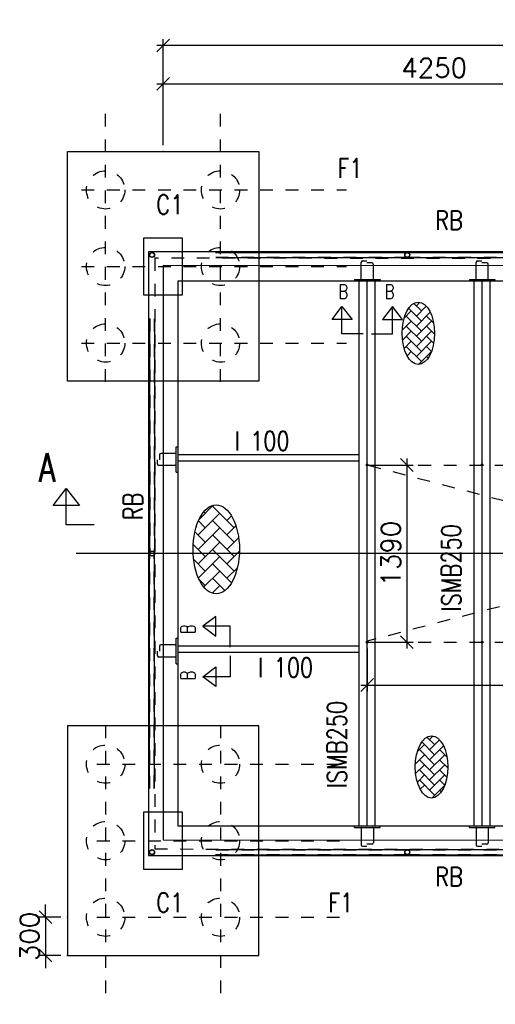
# Model space of a CAD drawing. Header units: inches. Extents: x 727810 to 1461440, y 2714588 to 5435005.
# Tile 48 of 233: x 728344.68 to 728348.4, y 2716078.11 to 2716085.82. Entities that reach past the tile are written whole.
import ezdxf

# ---------------------------------------------------------------- set-up
doc = ezdxf.new("R2010")
doc.units = ezdxf.units.IN
doc.header["$MEASUREMENT"] = 0
doc.linetypes.add('DIVIDEX2', pattern=[2.5, 1, -0.5, 0, -0.5, 0, -0.5])
doc.linetypes.add('HIDDEN', pattern=[0.375, 0.25, -0.125])
doc.layers.add('AM_5', color=3, linetype='Continuous', lineweight=15)
doc.layers.add('AM_8', color=1, linetype='Continuous', lineweight=15)
doc.layers.add('DETAILS', color=7, linetype='Continuous')
doc.layers.add('Inverter Room', color=7, linetype='Continuous')
doc.styles.add('RANJAN', font='romans.shx', dxfattribs={"width": 0.75})
doc.styles.add('ROMANS', font='ROMANS.shx', dxfattribs={"height": 10})
doc.dimstyles.new('ROMANS$0', dxfattribs={"dimscale": 100, "dimtxt": 100, "dimasz": 1, "dimexe": 0.5, "dimexo": 0.5, "dimgap": 0.5, "dimtad": 1, "dimdec": 0, "dimrnd": 5, "dimdsep": 46, "dimtxsty": 'ROMANS', "dimblk": 'OBLIQUE', "dimcen": 1, "dimdle": 0.5, "dimclrd": 6, "dimclre": 6, "dimclrt": 3, "dimadec": 0, "dimazin": 0, "dimtfac": 1, "dimtdec": 0, "dimtix": 1, "dimtmove": 0, "dimatfit": 3, "dimldrblk": 'OBLIQUE', "dimfxl": 1, "dimtolj": 1, "dimtzin": 0, "dimarcsym": 0})
pattern_1 = [(45, (89087.78671, 50533.36595), (-0.0883883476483, 0.0883883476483), [])]
pattern_2 = [(45, (89987.78671, 50533.36595), (-0.0883883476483, 0.0883883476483), [])]

# ---------------------------------------------------------------- blocks, each defined once
blk = doc.blocks.new('_Oblique')
at = {"color": 0, "linetype": 'ByBlock', "lineweight": -2}
blk.add_line((-0.5, -0.5), (0.5, 0.5), dxfattribs=at)
blk = doc.blocks.new('*D66')
at = {"layer": 'Inverter Room', "color": 6, "lineweight": -2, "ltscale": 0.5, "transparency": 16777216}
for p, q in [((2052740.9, -2324181.5), (2052740.9, -2324081.5)), ((2052861.7, -2324181.5), (2052690.9, -2324181.5)), ((2052740.9, -2324181.5), (2052740.9, -2324481.5)), ((2052861.7, -2324481.5), (2052690.9, -2324481.5)), ((2052740.9, -2324481.5), (2052740.9, -2324581.5))]:
    blk.add_line(p, q, dxfattribs=at)
at = {"layer": 'Inverter Room', "color": 0, "ltscale": 0.5, "transparency": 16777216}
for p in [(2052911.7, -2324181.5), (2052740.9, -2324481.5), (2052911.7, -2324481.5)]:
    blk.add_point(p, dxfattribs=at)
at = {"layer": 'Inverter Room', "color": 6, "lineweight": -2, "ltscale": 0.5, "transparency": 16777216, "xscale": 100, "yscale": 100, "zscale": 100}
for p, rotation in [((2052740.9, -2324181.5), 270), ((2052740.9, -2324481.5), 90)]:
    blk.add_blockref('_Oblique', p, dxfattribs=dict(at, rotation=rotation))
at = {"layer": 'Inverter Room', "color": 3, "ltscale": 0.5, "transparency": 16777216, "insert": (2052615.9, -2324331.5), "char_height": 150, "attachment_point": 5, "rotation": 90, "style": 'ROMANS'}
blk.add_mtext('\\A1;300', dxfattribs=at)
blk = doc.blocks.new('*D67')
at = {"layer": 'Inverter Room', "color": 6, "lineweight": -2, "ltscale": 0.5, "transparency": 16777216}
for p, q in [((2062211.7, -2317350.2), (2053611.7, -2317350.2)), ((2053661.7, -2318131.5), (2053661.7, -2317300.2)), ((2062161.7, -2318131.5), (2062161.7, -2317300.2))]:
    blk.add_line(p, q, dxfattribs=at)
at = {"layer": 'Inverter Room', "color": 0, "ltscale": 0.5, "transparency": 16777216}
for p in [(2053661.7, -2317350.2), (2053661.7, -2318181.5), (2062161.7, -2318181.5)]:
    blk.add_point(p, dxfattribs=at)
at = {"layer": 'Inverter Room', "color": 6, "lineweight": -2, "ltscale": 0.5, "transparency": 16777216, "xscale": 100, "yscale": 100, "zscale": 100, "rotation": 180}
blk.add_blockref('_Oblique', (2053661.7, -2317350.2), dxfattribs=at)
at = {"layer": 'Inverter Room', "color": 6, "lineweight": -2, "ltscale": 0.5, "transparency": 16777216, "xscale": 100, "yscale": 100, "zscale": 100}
blk.add_blockref('_Oblique', (2062161.7, -2317350.2), dxfattribs=at)
at = {"layer": 'Inverter Room', "color": 3, "ltscale": 0.5, "transparency": 16777216, "insert": (2057911.7, -2317225.2), "char_height": 150, "attachment_point": 5, "style": 'ROMANS'}
blk.add_mtext('\\A1;8500', dxfattribs=at)
blk = doc.blocks.new('*D69')
at = {"layer": 'AM_5', "color": 6, "lineweight": -2, "transparency": 16777216}
for p, q in [((2053611.7, -2317649.7), (2057961.7, -2317649.7)), ((2053661.7, -2318131.5), (2053661.7, -2317599.7)), ((2057911.7, -2318131.5), (2057911.7, -2317599.7))]:
    blk.add_line(p, q, dxfattribs=at)
at = {"layer": 'Inverter Room', "color": 0, "transparency": 16777216}
for p in [(2057911.7, -2317649.7), (2053661.7, -2318181.5), (2057911.7, -2318181.5)]:
    blk.add_point(p, dxfattribs=at)
at = {"layer": 'AM_5', "color": 6, "lineweight": -2, "transparency": 16777216, "xscale": 100, "yscale": 100, "zscale": 100, "rotation": 180}
blk.add_blockref('_Oblique', (2053661.7, -2317649.7), dxfattribs=at)
at = {"layer": 'AM_5', "color": 6, "lineweight": -2, "transparency": 16777216, "xscale": 100, "yscale": 100, "zscale": 100}
blk.add_blockref('_Oblique', (2057911.7, -2317649.7), dxfattribs=at)
at = {"layer": 'AM_5', "color": 3, "transparency": 16777216, "insert": (2055786.7, -2317524.7), "char_height": 150, "attachment_point": 5, "style": 'ROMANS', "bg_fill": 3, "box_fill_scale": 1.25, "bg_fill_color": 256, "bg_fill_true_color": 13158600, "bg_fill_transparency": 0}
blk.add_mtext('\\A1;4250', dxfattribs=at)
blk = doc.blocks.new('*D70')
at = {"layer": 'AM_5', "color": 6, "lineweight": -2, "transparency": 16777216}
for p, q in [((2055571.6, -2320587.5), (2055571.6, -2322075.5)), ((2055311.7, -2320637.5), (2055621.6, -2320637.5)), ((2055311.7, -2322025.5), (2055621.6, -2322025.5))]:
    blk.add_line(p, q, dxfattribs=at)
at = {"layer": 'Inverter Room', "color": 0, "transparency": 16777216}
for p in [(2055261.7, -2320637.5), (2055261.7, -2322025.5), (2055571.6, -2322025.5)]:
    blk.add_point(p, dxfattribs=at)
at = {"layer": 'AM_5', "color": 6, "lineweight": -2, "transparency": 16777216, "xscale": 100, "yscale": 100, "zscale": 100}
for p, rotation in [((2055571.6, -2320637.5), 90), ((2055571.6, -2322025.5), 270)]:
    blk.add_blockref('_Oblique', p, dxfattribs=dict(at, rotation=rotation))
at = {"layer": 'AM_5', "color": 3, "transparency": 16777216, "insert": (2055446.6, -2321331.5), "char_height": 150, "attachment_point": 5, "rotation": 90, "style": 'ROMANS', "bg_fill": 3, "box_fill_scale": 1.25, "bg_fill_color": 256, "bg_fill_true_color": 13158600, "bg_fill_transparency": 0}
blk.add_mtext('\\A1;1390', dxfattribs=at)
blk = doc.blocks.new('*D71')
at = {"layer": 'DETAILS', "color": 6, "lineweight": -2, "ltscale": 0.5, "transparency": 16777216}
for p, q in [((2055261.7, -2322075.5), (2055261.7, -2322411.8)), ((2060561.7, -2322075.5), (2060561.7, -2322411.8)), ((2055211.7, -2322361.8), (2060611.7, -2322361.8))]:
    blk.add_line(p, q, dxfattribs=at)
at = {"layer": 'Inverter Room', "color": 0, "ltscale": 0.5, "transparency": 16777216}
for p in [(2055261.7, -2322025.5), (2060561.7, -2322025.5), (2060561.7, -2322361.8)]:
    blk.add_point(p, dxfattribs=at)
at = {"layer": 'DETAILS', "color": 6, "lineweight": -2, "ltscale": 0.5, "transparency": 16777216, "xscale": 100, "yscale": 100, "zscale": 100, "rotation": 180}
blk.add_blockref('_Oblique', (2055261.7, -2322361.8), dxfattribs=at)
at = {"layer": 'DETAILS', "color": 6, "lineweight": -2, "ltscale": 0.5, "transparency": 16777216, "xscale": 100, "yscale": 100, "zscale": 100}
blk.add_blockref('_Oblique', (2060561.7, -2322361.8), dxfattribs=at)
at = {"layer": 'DETAILS', "color": 3, "ltscale": 0.5, "transparency": 16777216, "insert": (2057911.7, -2322236.8), "char_height": 150, "attachment_point": 5, "style": 'ROMANS', "bg_fill": 3, "box_fill_scale": 1.25, "bg_fill_color": 256, "bg_fill_true_color": 13158600, "bg_fill_transparency": 0}
blk.add_mtext('\\A1;5300', dxfattribs=at)
blk = doc.blocks.new('dshshh')
at = {"layer": 'AM_8', "ltscale": 0.5}
h = blk.add_hatch(dxfattribs=at)
h.set_pattern_fill('AR-HBONE', color=256, scale=14, style=0)
h.set_pattern_definition([(45, (673607.74, -665542.415), (6e-15, 79.1959595), [168, -56]), (135, (673647.337, -665502.817), (6e-15, 79.1959595), [168, -56])])
edge = h.paths.add_edge_path()
edge.add_ellipse((2055661.9, -2319605.1), major_axis=(0, 244), ratio=0.521978, start_angle=191.45916, end_angle=459.29111)
edge.add_ellipse((2055661.9, -2319605.1), major_axis=(0, 244), ratio=0.521978, start_angle=99.29111, end_angle=191.45916)
h = blk.add_hatch(dxfattribs=at)
h.set_pattern_fill('ANSI31', color=256, style=0)
h.set_pattern_definition(pattern_1)
edge = h.paths.add_edge_path()
edge.add_arc((2055261.7, -2320640.3), 7.16, 11.12183, 168.87817, ccw=False)
edge.add_arc((2055261.7, -2320637.5), 7.16, 348.87817, 551.12183)
h = blk.add_hatch(dxfattribs=at)
h.set_pattern_fill('ANSI31', color=256, style=0)
h.set_pattern_definition(pattern_2)
edge = h.paths.add_edge_path()
edge.add_arc((2056161.7, -2320640.3), 7.16, 11.12183, 168.87817, ccw=False)
edge.add_arc((2056161.7, -2320637.5), 7.16, 348.87817, 551.12183)
h = blk.add_hatch(dxfattribs=at)
h.set_pattern_fill('AR-HBONE', color=256, scale=20, style=0)
h.set_pattern_definition([(45, (79715.245, 41647.834), (9e-15, 113.137085), [240, -80]), (135, (79771.81, 41704.4), (9e-15, 113.137085), [240, -80])])
edge = h.paths.add_edge_path()
edge.add_ellipse((2054078.4, -2321298.8), major_axis=(0, 348.6), ratio=0.521978, start_angle=191.45916, end_angle=459.29111)
edge.add_ellipse((2054078.4, -2321298.8), major_axis=(0, 348.6), ratio=0.521978, start_angle=99.29111, end_angle=191.45916)
h = blk.add_hatch(dxfattribs=at)
h.set_pattern_fill('ANSI31', color=256, style=0)
h.set_pattern_definition(pattern_1)
edge = h.paths.add_edge_path()
edge.add_arc((2055261.7, -2322022.7), 7.16, 191.12183, 348.87817)
edge.add_arc((2055261.7, -2322025.5), 7.16, -191.12183, 11.12183, ccw=False)
h = blk.add_hatch(dxfattribs=at)
h.set_pattern_fill('ANSI31', color=256, style=0)
h.set_pattern_definition(pattern_2)
edge = h.paths.add_edge_path()
edge.add_arc((2056161.7, -2322022.7), 7.16, 191.12183, 348.87817)
edge.add_arc((2056161.7, -2322025.5), 7.16, -191.12183, 11.12183, ccw=False)
h = blk.add_hatch(dxfattribs=at)
h.set_pattern_fill('AR-HBONE', color=256, scale=14, style=0)
h.set_pattern_definition([(45, (673711.17, -668940.72), (6e-15, 79.1959595), [168, -56]), (135, (673750.766, -668901.125), (6e-15, 79.1959595), [168, -56])])
edge = h.paths.add_edge_path()
edge.add_ellipse((2055765.4, -2323003.4), major_axis=(0, 244), ratio=0.521978, start_angle=191.45916, end_angle=459.29111)
edge.add_ellipse((2055765.4, -2323003.4), major_axis=(0, 244), ratio=0.521978, start_angle=99.29111, end_angle=191.45916)
at = {"layer": 'DETAILS', "linetype": 'DIVIDEX2', "ltscale": 0.5}
for p, q in [((2053211.7, -2319985.4), (2053211.7, -2317883.4)), ((2054111.7, -2319985.4), (2054111.7, -2317883.4)), ((2053022.3, -2318481.5), (2055098.3, -2318481.5)), ((2053022.3, -2319081.5), (2055098.3, -2319081.5)), ((2053022.3, -2319681.5), (2055098.3, -2319681.5)), ((2053211.7, -2322677.6), (2053211.7, -2324863.9)), ((2054111.7, -2322677.6), (2054111.7, -2324863.9)), ((2053143.9, -2322981.5), (2055098.3, -2322981.5)), ((2053143.9, -2323581.5), (2055098.3, -2323581.5)), ((2053143.9, -2324181.5), (2055098.3, -2324181.5))]:
    blk.add_line(p, q, dxfattribs=at)
at = {"layer": 'DETAILS', "ltscale": 0.5}
for p, q in [((2054075.3, -2318971.1), (2055575.3, -2318971.1)), ((2055575.3, -2318971.1), (2057075.3, -2318971.1)), ((2054075.3, -2319011.1), (2055575.3, -2319011.1)), ((2055575.3, -2319011.1), (2057075.3, -2319011.1)), ((2053555.3, -2319491.1), (2053555.3, -2321331.5)), ((2053595.3, -2319491.1), (2053595.3, -2321331.5)), ((2053776.7, -2320494.4), (2053776.7, -2320694.4)), ((2053555.3, -2323171.9), (2053555.3, -2321331.5)), ((2053595.3, -2323171.9), (2053595.3, -2321331.5)), ((2053776.7, -2321994.4), (2053776.7, -2322194.4)), ((2054075.3, -2323651.9), (2055575.3, -2323651.9)), ((2055575.3, -2323651.9), (2057075.3, -2323651.9)), ((2054075.3, -2323691.9), (2055575.3, -2323691.9)), ((2055575.3, -2323691.9), (2057075.3, -2323691.9))]:
    blk.add_line(p, q, dxfattribs=at)
for centre, radius in [((2053575.3, -2318991.1), 20), ((2055575.3, -2318991.1), 20), ((2055261.7, -2320637.5), 7.16), ((2056161.7, -2320637.5), 7.16), ((2053575.3, -2321331.5), 20), ((2055261.7, -2322025.5), 7.16), ((2056161.7, -2322025.5), 7.16), ((2053575.3, -2323671.9), 20), ((2055575.3, -2323671.9), 20)]:
    blk.add_circle(centre, radius, dxfattribs=at)
for centre, start, end in [((2055261.7, -2320640.3), 11.12183, 168.87817), ((2056161.7, -2320640.3), 11.12183, 168.87817), ((2055261.7, -2322022.7), 191.12183, 348.87817), ((2056161.7, -2322022.7), 191.12183, 348.87817)]:
    blk.add_arc(centre, 7.16, start, end, dxfattribs=at)
for centre, major_axis in [((2055661.9, -2319605.1), (0, 244)), ((2054078.4, -2321298.8), (0, 348.6)), ((2055765.4, -2323003.4), (0, 244))]:
    blk.add_ellipse(centre, major_axis=major_axis, ratio=0.521978, dxfattribs=at)
at = {"layer": 'Inverter Room', "color": 8, "linetype": 'HIDDEN', "ltscale": 2}
for p, q in [((2054073.6, -2318973.2), (2055576.9, -2318973.2)), ((2055573.6, -2318973.2), (2057076.9, -2318973.2)), ((2054075.3, -2319009.1), (2055575.3, -2319009.1)), ((2055575.3, -2319009.1), (2057075.3, -2319009.1)), ((2053557.4, -2319489.5), (2053557.4, -2321322.6)), ((2053593.3, -2319491.1), (2053593.3, -2321322.8)), ((2060554.7, -2320638.9), (2055259.9, -2322018.6)), ((2055261.7, -2320637.5), (2060561.7, -2320637.5)), ((2055268.8, -2320638.9), (2060563.5, -2322018.6)), ((2053557.4, -2323173.6), (2053557.4, -2321340.4)), ((2053593.3, -2323171.9), (2053593.3, -2321340.2)), ((2055261.7, -2322025.5), (2060561.7, -2322025.5)), ((2054075.3, -2323653.9), (2055575.3, -2323653.9)), ((2055575.3, -2323653.9), (2057075.3, -2323653.9)), ((2054073.6, -2323689.8), (2055576.9, -2323689.8)), ((2055573.6, -2323689.8), (2057076.9, -2323689.8))]:
    blk.add_line(p, q, dxfattribs=at)
at = {"layer": 'Inverter Room', "color": 2}
for p, q in [((2055214, -2319181.5), (2055214, -2319049.5)), ((2055225.3, -2319038.2), (2055259.1, -2319038.2)), ((2055298.2, -2319053.3), (2055259.6, -2319053.3)), ((2056114, -2319181.5), (2056114, -2319049.5)), ((2056125.3, -2319038.2), (2056159.1, -2319038.2)), ((2056198.2, -2319053.3), (2056159.6, -2319053.3)), ((2055309.5, -2319181.5), (2055309.5, -2319064.5)), ((2056209.5, -2319181.5), (2056209.5, -2319064.5)), ((2055217, -2319184.5), (2055306.5, -2319184.5)), ((2056117, -2319184.5), (2056206.5, -2319184.5)), ((2053618.4, -2320630.9), (2053618.4, -2320597)), ((2053633.5, -2320557.9), (2053633.5, -2320596.5)), ((2053761.7, -2320546.7), (2053644.7, -2320546.7)), ((2053764.7, -2320639.1), (2053764.7, -2320549.7)), ((2053761.7, -2320642.1), (2053629.7, -2320642.1)), ((2053633.5, -2322057.9), (2053633.5, -2322096.5)), ((2053761.7, -2322046.7), (2053644.7, -2322046.7)), ((2053764.7, -2322139.1), (2053764.7, -2322049.7)), ((2053618.4, -2322130.9), (2053618.4, -2322097)), ((2053761.7, -2322142.1), (2053629.7, -2322142.1)), ((2055214, -2323481.5), (2055214, -2323613.5)), ((2055217, -2323478.5), (2055306.5, -2323478.5)), ((2055309.5, -2323481.5), (2055309.5, -2323598.5)), ((2056114, -2323481.5), (2056114, -2323613.5)), ((2056117, -2323478.5), (2056206.5, -2323478.5)), ((2056209.5, -2323481.5), (2056209.5, -2323598.5)), ((2055298.2, -2323609.8), (2055259.6, -2323609.8)), ((2056198.2, -2323609.8), (2056159.6, -2323609.8)), ((2055225.3, -2323624.8), (2055259.1, -2323624.8)), ((2056125.3, -2323624.8), (2056159.1, -2323624.8))]:
    blk.add_line(p, q, dxfattribs=at)
at = {"layer": 'Inverter Room', "color": 4, "ltscale": 0.5}
for p, q in [((2055161.7, -2319184.5), (2055161.7, -2319196.5)), ((2055361.7, -2319184.5), (2055361.7, -2319196.5)), ((2056061.7, -2319184.5), (2056061.7, -2319196.5)), ((2056261.7, -2319184.5), (2056261.7, -2319196.5)), ((2053764.7, -2320494.4), (2053776.7, -2320494.4)), ((2055191.2, -2320556.5), (2053777.2, -2320556.5)), ((2055191.2, -2320606.5), (2053777.2, -2320606.5)), ((2053764.7, -2320694.4), (2053776.7, -2320694.4)), ((2053764.7, -2321994.4), (2053776.7, -2321994.4)), ((2053764.7, -2322194.4), (2053776.7, -2322194.4)), ((2055161.7, -2323478.5), (2055161.7, -2323466.5)), ((2055361.7, -2323478.5), (2055361.7, -2323466.5)), ((2056061.7, -2323478.5), (2056061.7, -2323466.5)), ((2056261.7, -2323478.5), (2056261.7, -2323466.5))]:
    blk.add_line(p, q, dxfattribs=at)
at = {"layer": 'Inverter Room', "ltscale": 2}
for p, q in [((2055261.7, -2323466.5), (2055261.7, -2319196.5)), ((2056161.7, -2323466.5), (2056161.7, -2319196.5)), ((2055191.2, -2321331.5), (2053390.2, -2321331.5))]:
    blk.add_line(p, q, dxfattribs=at)
at = {"layer": 'Inverter Room', "color": 4, "ltscale": 0.5}
for points in [[(2054411.7, -2319981.5), (2052911.7, -2319981.5), (2052911.7, -2318181.5), (2054411.7, -2318181.5)], [(2053546.7, -2323696.5), (2062276.7, -2323696.5), (2062276.7, -2318966.5), (2053546.7, -2318966.5)], [(2053776.7, -2323466.5), (2062046.7, -2323466.5), (2062046.7, -2319196.5), (2053776.7, -2319196.5)], [(2054411.7, -2322681.5), (2052911.7, -2322681.5), (2052911.7, -2324481.5), (2054411.7, -2324481.5)]]:
    blk.add_lwpolyline(points, close=True, dxfattribs=at)
at = {"layer": 'Inverter Room', "ltscale": 3}
for points in [[(2053811.7, -2319306.5), (2053511.7, -2319306.5), (2053511.7, -2318856.5), (2053811.7, -2318856.5)], [(2053811.7, -2323806.5), (2053511.7, -2323806.5), (2053511.7, -2323356.5), (2053811.7, -2323356.5)]]:
    blk.add_lwpolyline(points, close=True, dxfattribs=at)
at = {"layer": 'Inverter Room', "color": 8, "linetype": 'HIDDEN', "ltscale": 2}
blk.add_lwpolyline([(2053596.7, -2323646.5), (2062226.7, -2323655.2), (2062226.7, -2319025.2), (2053596.7, -2319016.5)], close=True, dxfattribs=at)
at = {"layer": 'Inverter Room', "ltscale": 2}
blk.add_lwpolyline([(2053661.8, -2323573.8), (2062161.7, -2323581.5), (2062161.7, -2319081.5), (2053661.8, -2319073.8)], close=True, dxfattribs=at)
at = {"layer": 'Inverter Room', "color": 4, "ltscale": 0.5}
for points in [[(2055161.7, -2319184.5), (2055361.7, -2319184.5)], [(2056061.7, -2319184.5), (2056261.7, -2319184.5)], [(2053764.7, -2320694.4), (2053764.7, -2320494.4)], [(2053764.7, -2322194.4), (2053764.7, -2321994.4)], [(2055161.7, -2323478.5), (2055361.7, -2323478.5)], [(2056061.7, -2323478.5), (2056261.7, -2323478.5)]]:
    blk.add_lwpolyline(points, dxfattribs=at)
at = {"layer": 'Inverter Room', "color": 4, "linetype": 'Continuous'}
for points in [[(2055228.5, -2319609.7), (2055063.4, -2319609.7), (2055063.4, -2319395.7), (2055142.6, -2319496), (2054986.8, -2319496), (2055063.4, -2319395.7)], [(2055295, -2319609.7), (2055460, -2319609.7), (2055460, -2319395.7), (2055380.9, -2319496), (2055536.7, -2319496), (2055460, -2319395.7)], [(2053121.6, -2321107.4), (2052901.6, -2321107.4), (2052901.6, -2320822.1), (2053007.2, -2320955.9), (2052799.4, -2320955.9), (2052901.6, -2320822.1)], [(2054187.9, -2322065.6), (2054187.9, -2321900.5), (2053973.9, -2321900.5), (2054074.3, -2321979.7), (2054074.3, -2321823.9), (2053973.9, -2321900.5)], [(2054187.9, -2322132.1), (2054187.9, -2322297.1), (2053973.9, -2322297.1), (2054074.3, -2322218), (2054074.3, -2322373.8), (2053973.9, -2322297.1)]]:
    blk.add_lwpolyline(points, dxfattribs=at)
at = {"layer": 'Inverter Room', "color": 8, "linetype": 'HIDDEN', "ltscale": 2}
for centre, radius in [((2053211.7, -2318481.5), 150), ((2054111.7, -2318481.5), 150), ((2053211.7, -2319081.5), 150), ((2053575.3, -2318991.1), 18), ((2054111.7, -2319081.5), 150), ((2055575.3, -2318991.1), 18), ((2053211.7, -2319681.5), 150), ((2054111.7, -2319681.5), 150), ((2053575.3, -2321331.5), 18), ((2053211.7, -2322981.5), 150), ((2054111.7, -2322981.5), 150), ((2053211.7, -2323581.5), 150), ((2054111.7, -2323581.5), 150), ((2053575.3, -2323671.9), 18), ((2055575.3, -2323671.9), 18), ((2053211.7, -2324181.5), 150), ((2054111.7, -2324181.5), 150)]:
    blk.add_circle(centre, radius, dxfattribs=at)
at = {"layer": 'Inverter Room', "color": 2}
for centre, radius, start, end in [((2055225.3, -2319049.5), 11.2, 90, 180), ((2055298.2, -2319064.5), 11.2, 0, 90), ((2056125.3, -2319049.5), 11.2, 90, 180), ((2056198.2, -2319064.5), 11.2, 0, 90), ((2055217, -2319181.5), 3, 180, 270), ((2055306.5, -2319181.5), 3, 270, 0), ((2056117, -2319181.5), 3, 180, 270), ((2056206.5, -2319181.5), 3, 270, 0), ((2053644.7, -2320557.9), 11.2, 90, 180), ((2053761.7, -2320549.7), 3, 0, 90), ((2053629.7, -2320630.9), 11.2, 180, 270), ((2053761.7, -2320639.1), 3, 270, 0), ((2053644.7, -2322057.9), 11.2, 90, 180), ((2053761.7, -2322049.7), 3, 0, 90), ((2053629.7, -2322130.9), 11.2, 180, 270), ((2053761.7, -2322139.1), 3, 270, 0), ((2055217, -2323481.5), 3, 90, 180), ((2055306.5, -2323481.5), 3, 0, 90), ((2056117, -2323481.5), 3, 90, 180), ((2056206.5, -2323481.5), 3, 0, 90), ((2055298.2, -2323598.5), 11.2, 270, 0), ((2056198.2, -2323598.5), 11.2, 270, 0), ((2055225.3, -2323613.5), 11.2, 180, 270), ((2056125.3, -2323613.5), 11.2, 180, 270)]:
    blk.add_arc(centre, radius, start, end, dxfattribs=at)
at = {"layer": 'DETAILS', "color": 3, "style": 'ROMANS', "width": 0.8}
for s, p in [('RB', (2055793.6, -2318794.3)), ('I 100', (2054221, -2320524)), ('I 100', (2054405.7, -2322299)), ('RB', (2055793.6, -2323939.2))]:
    blk.add_text(s, height=150, dxfattribs=at).set_placement(p)
for s, p in [('RB', (2053500.8, -2321069.8)), ('ISMB250', (2055994.8, -2321785.7)), ('ISMB250', (2055098.8, -2323170.7))]:
    blk.add_text(s, height=150, rotation=90, dxfattribs=at).set_placement(p)
at = {"layer": 'Inverter Room', "color": 3, "linetype": 'Continuous', "style": 'ROMANS', "width": 0.8}
for s, p in [('F1', (2055028.6, -2318386.2)), ('C1', (2053609.2, -2318671.2)), ('C1', (2053609.2, -2324141.8)), ('F1', (2054956.3, -2324141.8))]:
    blk.add_text(s, height=150, dxfattribs=at).set_placement(p)
at = {"layer": 'Inverter Room', "color": 2, "linetype": 'Continuous', "ltscale": 0.6, "style": 'RANJAN', "width": 0.75}
for s, height, p in [('B', 112.5, (2055036.2, -2319335)), ('B', 112.5, (2055398.9, -2319335)), ('A', 225, (2052688.3, -2320770.1))]:
    blk.add_text(s, height=height, dxfattribs=at).set_placement(p)
for p in [(2053913.3, -2321961.7), (2053913.3, -2322324.4)]:
    blk.add_text('B', height=112.5, rotation=90, dxfattribs=at).set_placement(p)
at = {"layer": 'Inverter Room', "ltscale": 0.5}
dim = blk.add_linear_dim(base=(2053661.7, -2317350.2), p1=(2062161.7, -2318181.5), p2=(2053661.7, -2318181.5), dimstyle='ROMANS$0', override={"dimtxt": 150, "dimfxl": 0.75, "dimarcsym": 1}, dxfattribs=at)
dim.commit()
dim.dimension.update_dxf_attribs({"geometry": '*D67', "text_midpoint": (2057911.7, -2317225.2)})
dim = blk.add_linear_dim(base=(2052740.9, -2324481.5), p1=(2052911.7, -2324181.5), p2=(2052911.7, -2324481.5), angle=90, dimstyle='ROMANS$0', override={"dimtxt": 150, "dimfxl": 0.75, "dimarcsym": 1}, dxfattribs=at)
dim.commit()
dim.dimension.update_dxf_attribs({"geometry": '*D66', "text_midpoint": (2052615.9, -2324331.5)})
at = {"layer": 'AM_5'}
dim = blk.add_linear_dim(base=(2057911.7, -2317649.7), p1=(2053661.7, -2318181.5), p2=(2057911.7, -2318181.5), dimstyle='ROMANS$0', override={"dimtxt": 150, "dimtfill": 1, "dimarcsym": 1}, dxfattribs=at)
dim.commit()
dim.dimension.update_dxf_attribs({"geometry": '*D69', "text_midpoint": (2055786.7, -2317524.7)})
dim = blk.add_linear_dim(base=(2055571.6, -2322025.5), p1=(2055261.7, -2320637.5), p2=(2055261.7, -2322025.5), angle=90, dimstyle='ROMANS$0', override={"dimtxt": 150, "dimtfill": 1, "dimarcsym": 1}, dxfattribs=at)
dim.commit()
dim.dimension.update_dxf_attribs({"geometry": '*D70', "text_midpoint": (2055446.6, -2321331.5)})
at = {"layer": 'Inverter Room', "ltscale": 2}
blk.add_line((2063030.8, -2321331.5), (2052980.6, -2321331.5), dxfattribs=at)
at = {"layer": 'DETAILS', "ltscale": 0.5}
dim = blk.add_linear_dim(base=(2060561.7, -2322361.8), p1=(2055261.7, -2322025.5), p2=(2060561.7, -2322025.5), dimstyle='ROMANS$0', override={"dimtxt": 150, "dimtfill": 1, "dimarcsym": 1}, dxfattribs=at)
dim.commit()
dim.dimension.update_dxf_attribs({"geometry": '*D71', "text_midpoint": (2057911.7, -2322236.8)})
at = {"layer": 'Inverter Room', "color": 4, "ltscale": 0.5}
for p, q in [((2055199.2, -2323466.5), (2055199.2, -2319196.5)), ((2055324.2, -2323466.5), (2055324.2, -2319196.5)), ((2056099.2, -2323466.5), (2056099.2, -2319196.5)), ((2056224.2, -2323466.5), (2056224.2, -2319196.5)), ((2055191.2, -2322056.5), (2053777.2, -2322056.5)), ((2055191.2, -2322106.5), (2053777.2, -2322106.5))]:
    blk.add_line(p, q, dxfattribs=at)
at = {"layer": 'Inverter Room', "ltscale": 2}
blk.add_line((2056161.7, -2323466.5), (2056161.7, -2319196.5), dxfattribs=at)
blk = doc.blocks.new('yp')
at = {"layer": 'DETAILS', "xscale": 0.001, "yscale": 0.001, "zscale": 0.001}
blk.add_blockref('dshshh', (726292.136367, 2718402.971969), dxfattribs=at)

msp = doc.modelspace()

# ---------------------------------------------------------------- block references
at = {"color": 3, "lineweight": 40}
msp.add_blockref('yp', (0.0005, 0.00018), dxfattribs=at)

doc.saveas('drawing.dxf')
